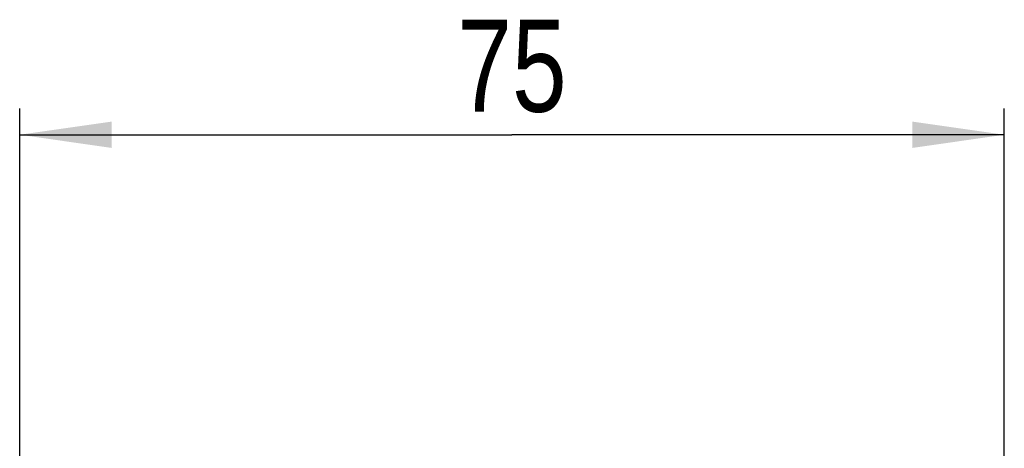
# Model space of a CAD drawing. Header units: millimetres. Extents: x 0 to 841, y 0 to 594.
# Tile 89 of 116: x 552 to 589, y 392 to 408. Entities that reach past the tile are written whole.
import ezdxf

# ---------------------------------------------------------------- set-up
doc = ezdxf.new("R2010")
doc.units = ezdxf.units.MM
doc.header["$LTSCALE"] = 46.255
doc.layers.get('0').update_dxf_attribs({"linetype": 'CONTINUOUS'})
doc.styles.get("Standard").update_dxf_attribs({"font": 'txt', "width": 0.8})
doc.dimstyles.new('DIMSTYLE_3', dxfattribs={"dimtxt": 3.5, "dimasz": 3.5, "dimexe": 0.18, "dimexo": 0.0625, "dimgap": 0.09, "dimtad": 1, "dimlfac": 2, "dimdsep": 46, "dimtxsty": 'STANDARD', "dimblk": '_FILLED', "dimblk1": '_FILLED', "dimblk2": '_FILLED', "dimcen": 0.09, "dimclrt": 5, "dimadec": 0, "dimazin": 0, "dimtfac": 1, "dimtofl": 0, "dimtmove": 0, "dimatfit": 3, "dimldrblk": '_FILLED', "dimfxl": 1, "dimtolj": 1, "dimarcsym": 0})

# ---------------------------------------------------------------- blocks, each defined once
blk = doc.blocks.new('_FILLED')
at = {"color": 0, "linetype": 'BYBLOCK'}
blk.add_solid([(0, 0), (-1, 0.143), (-1, -0.143)], dxfattribs=at)
blk = doc.blocks.new('*D3')
at = {"color": 2, "linetype": 'CONTINUOUS'}
for p, q in [((551.805, 381.224), (551.805, 405.122)), ((589.305, 381.224), (589.305, 405.122)), ((551.805, 404.122), (570.555, 404.122)), ((589.305, 404.122), (570.555, 404.122))]:
    blk.add_line(p, q, dxfattribs=at)
at = {"color": 2, "linetype": 'CONTINUOUS', "xscale": 3.5, "yscale": 3.5, "zscale": 3.5, "rotation": 180}
blk.add_blockref('_FILLED', (551.805, 404.122), dxfattribs=at)
at = {"color": 2, "linetype": 'CONTINUOUS', "xscale": 3.5, "yscale": 3.5, "zscale": 3.5}
blk.add_blockref('_FILLED', (589.305, 404.122), dxfattribs=at)
at = {"color": 5, "linetype": 'CONTINUOUS', "insert": (570.555, 408.497), "char_height": 3.5, "width": 5.6, "attachment_point": 2, "line_spacing_factor": 0.9}
blk.add_mtext('75', dxfattribs=at)

msp = doc.modelspace()

# ---------------------------------------------------------------- dimensions: what is measured, and where the dimension line sits
at = {"color": 2, "linetype": 'CONTINUOUS'}
dim = msp.add_linear_dim(base=(589.3051, 404.1224), p1=(551.8051, 381.2243), p2=(589.3051, 381.2243), dimstyle='DIMSTYLE_3', dxfattribs=at)
dim.commit()
dim.dimension.update_dxf_attribs({"geometry": '*D3', "text_midpoint": (567.7551, 406.7474), "dimtype": 160})

doc.saveas('drawing.dxf')
